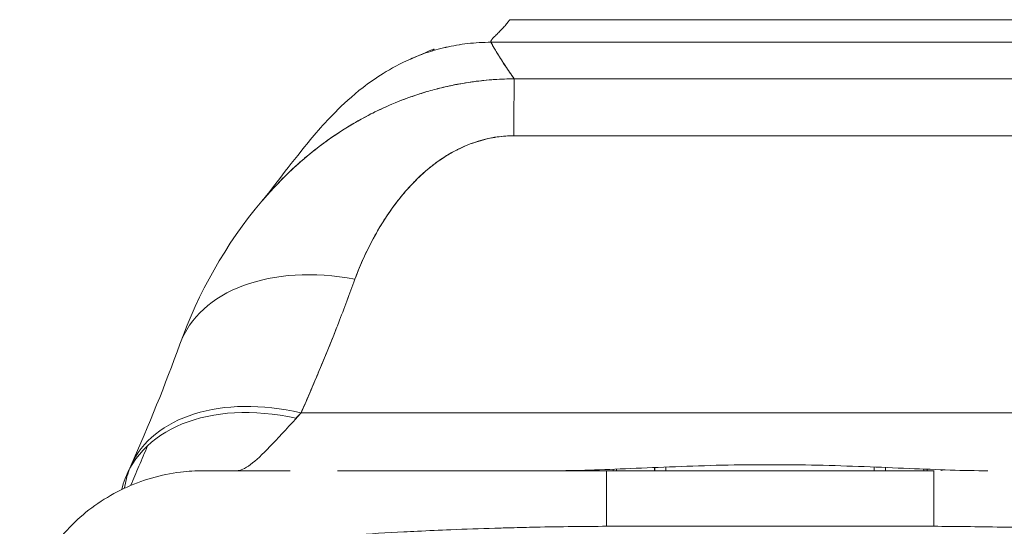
# Model space of a CAD drawing. Header units: inches. Extents: x 10 to 331, y 10 to 212.
# Tile 55 of 145: x 34.338 to 35.38, y 203.315 to 203.851. Entities that reach past the tile are written whole.
import ezdxf

# ---------------------------------------------------------------- set-up
doc = ezdxf.new("R2010")
doc.units = ezdxf.units.IN
doc.header["$LTSCALE"] = 20
doc.header["$MEASUREMENT"] = 0
doc.layers.add('Visible (ANSI)', color=7, linetype='Continuous', lineweight=5)

msp = doc.modelspace()

# ---------------------------------------------------------------- linework, layer by layer
at = {"layer": 'Visible (ANSI)'}
for p, q in [((35.4075, 203.8508), (34.8563, 203.8508)), ((34.8563, 203.8508), (35.4075, 203.8508)), ((35.4272, 203.8269), (34.8366, 203.8269)), ((34.8366, 203.8269), (35.4272, 203.8269)), ((34.7382, 203.6596), (34.7382, 203.6595)), ((35.6283, 203.4348), (34.6355, 203.4348)), ((34.6355, 203.4348), (35.6283, 203.4348)), ((34.9502, 203.3746), (34.9502, 203.3735)), ((35.305, 203.3735), (34.9588, 203.3735)), ((35.305, 203.3735), (34.9588, 203.3735)), ((34.9655, 203.3751), (34.9662, 203.3735)), ((34.9662, 203.3735), (34.9655, 203.3751)), ((35.0097, 203.3769), (35.0097, 203.3735)), ((35.0097, 203.3735), (35.0097, 203.3769)), ((35.0099, 203.3735), (35.0099, 203.377)), ((35.0099, 203.377), (35.0099, 203.3735)), ((35.0217, 203.3735), (35.0217, 203.3774)), ((35.2421, 203.3774), (35.2421, 203.3735)), ((35.2539, 203.377), (35.2539, 203.3735)), ((35.2539, 203.3735), (35.2539, 203.377)), ((35.2541, 203.3735), (35.2541, 203.3769)), ((35.2541, 203.3769), (35.2541, 203.3735)), ((35.2983, 203.3751), (35.2976, 203.3735)), ((35.2976, 203.3735), (35.2983, 203.3751)), ((35.3136, 203.3735), (35.3136, 203.3746)), ((35.305, 203.3147), (34.9588, 203.3147))]:
    msp.add_line(p, q, dxfattribs=at)
msp.add_arc((34.8563, 203.7327), 0.1181, 133.9816, 133.9821, dxfattribs=at)
for centre, major_axis, ratio, start_param, end_param in [((34.8562, 202.7998), (0.0001, 1.051), 0.000021, 5.936175, 5.936176), ((34.8606, 203.5924), (0.0006, 0.1968), 0.002922, 0.103174, 0.811038), ((34.8606, 203.5924), (0.0006, 0.1968), 0.002922, 0.103174, 0.811038), ((34.6925, 203.4406), (-0.1852, 0.0668), 0.666321, 4.948367, 6.283184), ((34.6925, 203.4406), (-0.1852, 0.0668), 0.666321, 4.948367, 6.283183), ((34.6355, 203.2992), (-0.1801, 0.0795), 0.655934, 4.994407, 6.283186), ((34.6355, 203.2992), (-0.1801, 0.0795), 0.655934, 4.994408, 6.283186), ((34.6302, 203.2875), (-0.1785, 0.0831), 0.683666, 5.020603, 6.416285), ((34.5999, 203.639), (-0.0881, -0.2613), 0.478442, 0.813616, 0.849329), ((34.6, 203.639), (-0.0883, -0.2612), 0.477956, 0.813892, 0.8496), ((34.6355, 203.2992), (-0.1801, 0.0795), 0.655934, 0.034374, 0.189396), ((34.6355, 203.2992), (-0.1801, 0.0795), 0.655934, 0.034374, 0.189395), ((34.9588, 203.1767), (0, 0.1968), 0.00001, 6.280811, 7.075087), ((34.9588, 203.1767), (0, 0.1969), 0.000146, 5.489535, 6.282927), ((35.305, 203.1767), (0, 0.1969), 0.000147, 0.000258, 0.79365), ((35.305, 203.1767), (0, 0.1968), 0.00001, 0.003388, 0.795993)]:
    msp.add_ellipse(centre, major_axis=major_axis, ratio=ratio, start_param=start_param, end_param=end_param, dxfattribs=at)
for points, knots in [([(34.8563, 203.8508), (34.8563, 203.8508), (34.856, 203.8503), (34.8554, 203.8495), (34.8548, 203.8487), (34.854, 203.8476), (34.853, 203.8464), (34.852, 203.8451), (34.8508, 203.8438), (34.8496, 203.8424), (34.8483, 203.841), (34.847, 203.8396), (34.8457, 203.8383), (34.8444, 203.837), (34.8432, 203.8358), (34.842, 203.8347), (34.8408, 203.8335), (34.8398, 203.8325), (34.8389, 203.8316), (34.838, 203.8307), (34.8373, 203.8299), (34.8369, 203.8292), (34.8365, 203.8284), (34.8364, 203.8277), (34.8366, 203.8269)], [0, 0, 0, 0, 0.125, 0.125, 0.125, 0.25, 0.25, 0.25, 0.375, 0.375, 0.375, 0.5, 0.5, 0.5, 0.625, 0.625, 0.625, 0.75, 0.75, 0.75, 0.875, 0.875, 0.875, 1, 1, 1, 1]), ([(34.8366, 203.8269), (34.8364, 203.8277), (34.8365, 203.8284), (34.8369, 203.8292), (34.8373, 203.8299), (34.838, 203.8307), (34.8389, 203.8316), (34.8398, 203.8325), (34.8408, 203.8335), (34.842, 203.8347), (34.8432, 203.8358), (34.8444, 203.837), (34.8457, 203.8383), (34.847, 203.8396), (34.8483, 203.841), (34.8496, 203.8424), (34.8508, 203.8438), (34.852, 203.8451), (34.853, 203.8464), (34.854, 203.8476), (34.8548, 203.8487), (34.8554, 203.8495), (34.856, 203.8503), (34.8563, 203.8508), (34.8563, 203.8508)], [0, 0, 0, 0, 0.125, 0.125, 0.125, 0.25, 0.25, 0.25, 0.375, 0.375, 0.375, 0.5, 0.5, 0.5, 0.625, 0.625, 0.625, 0.75, 0.75, 0.75, 0.875, 0.875, 0.875, 1, 1, 1, 1]), ([(34.8366, 203.8269), (34.828, 203.8269), (34.8115, 203.8259), (34.7886, 203.8219), (34.7685, 203.8162), (34.7565, 203.8115), (34.7512, 203.8091)], [0, 0, 0, 0, 0.0666667, 0.1333333, 0.2, 0.2563835, 0.2563835, 0.2563835, 0.2563835]), ([(34.7512, 203.8091), (34.7565, 203.8115), (34.762, 203.8136), (34.7677, 203.8156), (34.7745, 203.8179), (34.7816, 203.8199), (34.7889, 203.8215), (34.7963, 203.8232), (34.8039, 203.8246), (34.8118, 203.8255), (34.8198, 203.8264), (34.828, 203.8269), (34.8366, 203.8269)], [0.7436165, 0.7436165, 0.7436165, 0.7436165, 0.8, 0.8, 0.8, 0.8666667, 0.8666667, 0.8666667, 0.9333333, 0.9333333, 0.9333333, 1, 1, 1, 1]), ([(34.7512, 203.8091), (34.7791, 203.8214), (34.7758, 203.8193), (34.7768, 203.8198), (34.7758, 203.8189), (34.7745, 203.8177)], [0, 0, 0, 0, 1.304737, 1.304737, 2.005209, 2.005209, 2.005209, 2.005209]), ([(34.8366, 203.8269), (34.8368, 203.8264), (34.8373, 203.8253), (34.8382, 203.8236), (34.8392, 203.822), (34.8404, 203.8199), (34.842, 203.8173), (34.8435, 203.8147), (34.8454, 203.8117), (34.8475, 203.8084), (34.8496, 203.8051), (34.852, 203.8014), (34.8545, 203.7977), (34.8566, 203.7946), (34.8588, 203.7914), (34.8612, 203.7882)], [0, 0, 0, 0, 0.207436, 0.207436, 0.207436, 0.414872, 0.414872, 0.414872, 0.622309, 0.622309, 0.622309, 0.829745, 0.829745, 0.829745, 1, 1, 1, 1]), ([(34.8612, 203.7882), (34.8578, 203.7929), (34.8546, 203.7975), (34.8517, 203.8019), (34.8488, 203.8063), (34.8462, 203.8104), (34.8441, 203.8139), (34.8419, 203.8174), (34.8401, 203.8203), (34.8389, 203.8226), (34.8376, 203.8248), (34.8368, 203.8263), (34.8366, 203.8269)], [0, 0, 0, 0, 0.249407, 0.249407, 0.249407, 0.499604, 0.499604, 0.499604, 0.749802, 0.749802, 0.749802, 1, 1, 1, 1]), ([(34.5942, 203.6588), (34.6014, 203.6673), (34.6162, 203.6873), (34.6454, 203.724), (34.6564, 203.7375), (34.6799, 203.7611), (34.6892, 203.7699), (34.7074, 203.784), (34.7145, 203.789), (34.7309, 203.7992), (34.7405, 203.8044), (34.7512, 203.8091)], [0, 0, 0, 0, 0.755651, 0.755651, 1.132235, 1.132235, 1.328898, 1.328898, 1.432194, 1.432194, 1.539214, 1.539214, 1.539214, 1.539214]), ([(34.5942, 203.6589), (34.5978, 203.6631), (34.6014, 203.6671), (34.605, 203.6711), (34.6141, 203.6809), (34.6234, 203.6901), (34.6331, 203.6987), (34.6366, 203.7018), (34.6401, 203.7049), (34.6437, 203.7078), (34.6496, 203.7127), (34.6556, 203.7173), (34.6617, 203.7217), (34.671, 203.7285), (34.6806, 203.7347), (34.6903, 203.7405), (34.6975, 203.7447), (34.7048, 203.7487), (34.7122, 203.7524), (34.7142, 203.7534), (34.7162, 203.7544), (34.7182, 203.7553), (34.7271, 203.7595), (34.7361, 203.7634), (34.7452, 203.7668), (34.7536, 203.7699), (34.7622, 203.7728), (34.7708, 203.7752), (34.7758, 203.7767), (34.7809, 203.778), (34.7859, 203.7792), (34.789, 203.7799), (34.792, 203.7806), (34.7951, 203.7812), (34.8027, 203.7828), (34.8104, 203.7842), (34.8181, 203.7852), (34.8254, 203.7862), (34.8328, 203.787), (34.8401, 203.7874), (34.8472, 203.7879), (34.8542, 203.7882), (34.8612, 203.7882)], [0.3658523, 0.3658523, 0.3658523, 0.3658523, 0.3964464, 0.3964464, 0.3964464, 0.4722816, 0.4722816, 0.4722816, 0.5, 0.5, 0.5, 0.5453322, 0.5453322, 0.5453322, 0.6149297, 0.6149297, 0.6149297, 0.6666667, 0.6666667, 0.6666667, 0.6805788, 0.6805788, 0.6805788, 0.7421126, 0.7421126, 0.7421126, 0.7996722, 0.7996722, 0.7996722, 0.8333333, 0.8333333, 0.8333333, 0.8535882, 0.8535882, 0.8535882, 0.904523, 0.904523, 0.904523, 0.9531866, 0.9531866, 0.9531866, 1, 1, 1, 1]), ([(34.8612, 203.7882), (34.8512, 203.7882), (34.8412, 203.7877), (34.8313, 203.7867), (34.8212, 203.7858), (34.8111, 203.7843), (34.801, 203.7824), (34.796, 203.7815), (34.7911, 203.7804), (34.7862, 203.7793), (34.781, 203.778), (34.7758, 203.7767), (34.7706, 203.7752), (34.7654, 203.7737), (34.7603, 203.7721), (34.7552, 203.7703), (34.7502, 203.7686), (34.7452, 203.7668), (34.7402, 203.7649), (34.7309, 203.7612), (34.7217, 203.7571), (34.7126, 203.7526), (34.7118, 203.7522), (34.7111, 203.7518), (34.7103, 203.7515), (34.7004, 203.7464), (34.6906, 203.7409), (34.681, 203.7348), (34.6714, 203.7288), (34.662, 203.7222), (34.6527, 203.715), (34.6498, 203.7128), (34.6469, 203.7105), (34.6441, 203.7081), (34.6379, 203.703), (34.6318, 203.6977), (34.6258, 203.692), (34.6171, 203.6839), (34.6086, 203.6752), (34.6004, 203.666), (34.5994, 203.6649), (34.5984, 203.6637), (34.5974, 203.6626), (34.5963, 203.6613), (34.5953, 203.6601), (34.5942, 203.6589)], [0, 0, 0, 0, 0.0665991, 0.0665991, 0.0665991, 0.1337495, 0.1337495, 0.1337495, 0.1666667, 0.1666667, 0.1666667, 0.2014737, 0.2014737, 0.2014737, 0.235929, 0.235929, 0.235929, 0.2697581, 0.2697581, 0.2697581, 0.3333333, 0.3333333, 0.3333333, 0.3386445, 0.3386445, 0.3386445, 0.4081294, 0.4081294, 0.4081294, 0.4779605, 0.4779605, 0.4779605, 0.5, 0.5, 0.5, 0.5478044, 0.5478044, 0.5478044, 0.6171578, 0.6171578, 0.6171578, 0.6257679, 0.6257679, 0.6257679, 0.6348765, 0.6348765, 0.6348765, 0.6348765]), ([(35.4026, 203.7882), (35.3767, 203.7881), (35.3508, 203.7881), (35.3247, 203.7881), (35.2991, 203.7881), (35.2734, 203.7881), (35.2474, 203.7881), (35.2398, 203.7881), (35.2321, 203.7882), (35.2245, 203.7882), (35.2066, 203.7882), (35.1885, 203.7882), (35.1704, 203.7882), (35.1448, 203.7882), (35.1191, 203.7882), (35.0934, 203.7882), (35.0758, 203.7882), (35.0582, 203.7882), (35.0408, 203.7882), (35.0326, 203.7882), (35.0245, 203.7881), (35.0164, 203.7881), (34.9904, 203.7881), (34.9647, 203.7881), (34.9391, 203.7881), (34.9131, 203.7881), (34.8871, 203.7881), (34.8612, 203.7882)], [0, 0, 0, 0, 0.146953, 0.146953, 0.146953, 0.291147, 0.291147, 0.291147, 0.333333, 0.333333, 0.333333, 0.431915, 0.431915, 0.431915, 0.570999, 0.570999, 0.570999, 0.666667, 0.666667, 0.666667, 0.711352, 0.711352, 0.711352, 0.854594, 0.854594, 0.854594, 1, 1, 1, 1]), ([(34.8612, 203.7882), (34.9051, 203.788), (34.9492, 203.7881), (34.9933, 203.7881), (35.0395, 203.7881), (35.0857, 203.7882), (35.132, 203.7882), (35.1783, 203.7882), (35.2245, 203.7881), (35.2706, 203.7881), (35.2849, 203.7881), (35.2992, 203.7881), (35.3135, 203.7881), (35.3433, 203.7881), (35.373, 203.7881), (35.4026, 203.7882)], [0, 0, 0, 0, 0.24471, 0.24471, 0.24471, 0.500303, 0.500303, 0.500303, 0.755735, 0.755735, 0.755735, 0.834924, 0.834924, 0.834924, 1, 1, 1, 1]), ([(34.8606, 203.7279), (34.8518, 203.7281), (34.8428, 203.7271), (34.8334, 203.7249), (34.8241, 203.7228), (34.8144, 203.7196), (34.8049, 203.7152), (34.7955, 203.7108), (34.7863, 203.7052), (34.7774, 203.6986), (34.7686, 203.692), (34.7601, 203.6844), (34.7521, 203.6758), (34.7441, 203.6673), (34.7366, 203.6579), (34.7294, 203.6476), (34.7223, 203.6374), (34.7156, 203.6264), (34.7094, 203.6144), (34.7032, 203.6025), (34.6976, 203.5898), (34.6925, 203.5761)], [0, 0, 0, 0, 0.142857, 0.142857, 0.142857, 0.285714, 0.285714, 0.285714, 0.428571, 0.428571, 0.428571, 0.571429, 0.571429, 0.571429, 0.714286, 0.714286, 0.714286, 0.857143, 0.857143, 0.857143, 1, 1, 1, 1]), ([(34.8606, 203.7279), (34.8578, 203.728), (34.855, 203.7279), (34.8522, 203.7277), (34.8491, 203.7275), (34.8461, 203.7271), (34.8431, 203.7267), (34.8398, 203.7262), (34.8365, 203.7256), (34.8333, 203.7249), (34.8298, 203.7241), (34.8263, 203.7232), (34.8229, 203.7221), (34.8192, 203.721), (34.8155, 203.7197), (34.8119, 203.7182), (34.8089, 203.717), (34.806, 203.7157), (34.8031, 203.7143), (34.8021, 203.7139), (34.8012, 203.7134), (34.8003, 203.7129), (34.7961, 203.7108), (34.792, 203.7085), (34.7881, 203.706), (34.7837, 203.7033), (34.7796, 203.7003), (34.7755, 203.6972), (34.7711, 203.6938), (34.7668, 203.6902), (34.7627, 203.6863), (34.7601, 203.6839), (34.7575, 203.6814), (34.755, 203.6789), (34.7532, 203.677), (34.7514, 203.6751), (34.7496, 203.6731), (34.745, 203.668), (34.7406, 203.6627), (34.7364, 203.6573), (34.7318, 203.6512), (34.7274, 203.6449), (34.7233, 203.6385), (34.7188, 203.6314), (34.7146, 203.6242), (34.7107, 203.6169), (34.7068, 203.6097), (34.7033, 203.6023), (34.7, 203.595), (34.6973, 203.5887), (34.6948, 203.5824), (34.6925, 203.5761)], [0, 0, 0, 0, 0.036619, 0.036619, 0.036619, 0.07542, 0.07542, 0.07542, 0.116832, 0.116832, 0.116832, 0.161518, 0.161518, 0.161518, 0.2101, 0.2101, 0.2101, 0.25, 0.25, 0.25, 0.263174, 0.263174, 0.263174, 0.321517, 0.321517, 0.321517, 0.385689, 0.385689, 0.385689, 0.455959, 0.455959, 0.455959, 0.5, 0.5, 0.5, 0.532725, 0.532725, 0.532725, 0.617421, 0.617421, 0.617421, 0.711301, 0.711301, 0.711301, 0.813465, 0.813465, 0.813465, 0.914177, 0.914177, 0.914177, 1, 1, 1, 1]), ([(35.4032, 203.7279), (35.3434, 203.7279), (35.2835, 203.7279), (35.2229, 203.7279), (35.1624, 203.7279), (35.1011, 203.7279), (35.0406, 203.7279), (34.9801, 203.7279), (34.9202, 203.7279), (34.8606, 203.7279)], [0, 0, 0, 0, 0.333333, 0.333333, 0.333333, 0.666667, 0.666667, 0.666667, 1, 1, 1, 1]), ([(34.6925, 203.5761), (34.687, 203.5608), (34.6812, 203.5453), (34.6751, 203.5298), (34.6743, 203.5278), (34.6736, 203.5258), (34.6728, 203.5238), (34.6674, 203.5101), (34.6619, 203.4964), (34.6561, 203.4826), (34.6548, 203.4796), (34.6535, 203.4765), (34.6522, 203.4734), (34.6468, 203.4606), (34.6413, 203.4477), (34.6355, 203.4348)], [0, 0, 0, 0, 0.333333, 0.333333, 0.333333, 0.376093, 0.376093, 0.376093, 0.666667, 0.666667, 0.666667, 0.731304, 0.731304, 0.731304, 1, 1, 1, 1]), ([(34.6925, 203.5761), (34.687, 203.5608), (34.6812, 203.5454), (34.6751, 203.5298), (34.6691, 203.5142), (34.6627, 203.4985), (34.6561, 203.4827), (34.6495, 203.4668), (34.6427, 203.4509), (34.6355, 203.4348)], [0, 0, 0, 0, 0.333333, 0.333333, 0.333333, 0.666667, 0.666667, 0.666667, 1, 1, 1, 1]), ([(34.6302, 203.4289), (34.6198, 203.4174), (34.6106, 203.4074), (34.6026, 203.3991), (34.5946, 203.3908), (34.5878, 203.3843), (34.582, 203.38), (34.5762, 203.3757), (34.5713, 203.3735), (34.5674, 203.3735)], [0, 0, 0, 0, 0.333333, 0.333333, 0.333333, 0.666667, 0.666667, 0.666667, 1, 1, 1, 1]), ([(34.4552, 203.3579), (34.4582, 203.3648), (34.4611, 203.3716), (34.464, 203.3784), (34.4671, 203.3855), (34.4701, 203.3926), (34.473, 203.3997)], [0.1215503, 0.1215503, 0.1215503, 0.1215503, 0.2755, 0.2755, 0.2755, 0.4368998, 0.4368998, 0.4368998, 0.4368998]), ([(34.9014, 203.3735), (34.9267, 203.3735), (34.9541, 203.3746), (34.9844, 203.3759), (35.0146, 203.3771), (35.0478, 203.3786), (35.0812, 203.3794), (35.1146, 203.3801), (35.1483, 203.3801), (35.1818, 203.3794), (35.2153, 203.3786), (35.2485, 203.3772), (35.2789, 203.3759), (35.3092, 203.3747), (35.3368, 203.3735), (35.3624, 203.3735)], [0, 0, 0, 0, 0.2, 0.2, 0.2, 0.4, 0.4, 0.4, 0.6, 0.6, 0.6, 0.8, 0.8, 0.8, 1, 1, 1, 1]), ([(34.3378, 203.2088), (34.3413, 203.2297), (34.3483, 203.2504), (34.3681, 203.2876), (34.381, 203.3047), (34.4113, 203.3336), (34.429, 203.3457), (34.4668, 203.3636), (34.4874, 203.3695), (34.516, 203.373), (34.5241, 203.3735), (34.532, 203.3735)], [0, 0, 0, 0, 0.1620879, 0.1620879, 0.3213067, 0.3213067, 0.4806285, 0.4806285, 0.6399465, 0.6399465, 0.7007573, 0.7007573, 0.7007573, 0.7007573]), ([(34.532, 203.3735), (34.532, 203.3735), (34.532, 203.3735), (34.5321, 203.3735), (34.5322, 203.3735), (34.5326, 203.3735), (34.5333, 203.3735), (34.534, 203.3735), (34.535, 203.3735), (34.5364, 203.3735), (34.5379, 203.3735), (34.5399, 203.3735), (34.5422, 203.3735), (34.544, 203.3735), (34.546, 203.3735), (34.5482, 203.3735), (34.5493, 203.3735), (34.5504, 203.3735), (34.5517, 203.3735), (34.5557, 203.3735), (34.5605, 203.3735), (34.5659, 203.3735), (34.572, 203.3735), (34.5789, 203.3735), (34.5866, 203.3735), (34.5952, 203.3735), (34.6048, 203.3735), (34.6156, 203.3735), (34.6184, 203.3735), (34.6212, 203.3735), (34.6241, 203.3735), (34.6241, 203.3735), (34.6241, 203.3735), (34.6241, 203.3735)], [0.0592114, 0.0592114, 0.0592114, 0.0592114, 0.0726129, 0.0726129, 0.0726129, 0.1144497, 0.1144497, 0.1144497, 0.1606602, 0.1606602, 0.1606602, 0.2119001, 0.2119001, 0.2119001, 0.25, 0.25, 0.25, 0.2689092, 0.2689092, 0.2689092, 0.3323089, 0.3323089, 0.3323089, 0.4025896, 0.4025896, 0.4025896, 0.4800993, 0.4800993, 0.4800993, 0.5, 0.5, 0.5, 0.5000002, 0.5000002, 0.5000002, 0.5000002]), ([(34.5323, 203.3735), (34.533, 203.3735), (34.5341, 203.3735), (34.5377, 203.3735), (34.5431, 203.3735), (34.5526, 203.3735), (34.5651, 203.3735), (34.5775, 203.3735), (34.5929, 203.3735), (34.6103, 203.3735), (34.6148, 203.3735), (34.6194, 203.3735), (34.6241, 203.3735)], [0.041358, 0.041358, 0.041358, 0.041358, 0.125, 0.125, 0.125, 0.25, 0.25, 0.25, 0.375, 0.375, 0.375, 0.4068085, 0.4068085, 0.4068085, 0.4068085]), ([(34.6835, 203.3735), (34.7002, 203.3735), (34.7176, 203.3735), (34.7355, 203.3735), (34.7589, 203.3735), (34.7832, 203.3735), (34.808, 203.3735), (34.8327, 203.3735), (34.858, 203.3735), (34.8832, 203.3735), (34.9084, 203.3735), (34.9335, 203.3735), (34.9588, 203.3735)], [0.5292078, 0.5292078, 0.5292078, 0.5292078, 0.625, 0.625, 0.625, 0.75, 0.75, 0.75, 0.875, 0.875, 0.875, 1, 1, 1, 1]), ([(34.6835, 203.3735), (34.6861, 203.3735), (34.6888, 203.3735), (34.6914, 203.3735), (34.7039, 203.3735), (34.7171, 203.3735), (34.7309, 203.3735), (34.7424, 203.3735), (34.7542, 203.3735), (34.7665, 203.3735), (34.7676, 203.3735), (34.7687, 203.3735), (34.7699, 203.3735), (34.7819, 203.3735), (34.7944, 203.3735), (34.8072, 203.3735), (34.8187, 203.3735), (34.8304, 203.3735), (34.8424, 203.3735), (34.8532, 203.3735), (34.8642, 203.3735), (34.8753, 203.3735), (34.8854, 203.3735), (34.8955, 203.3735), (34.9057, 203.3735), (34.9149, 203.3735), (34.9242, 203.3735), (34.9335, 203.3735), (34.9419, 203.3735), (34.9503, 203.3735), (34.9588, 203.3735)], [0.6183551, 0.6183551, 0.6183551, 0.6183551, 0.6321971, 0.6321971, 0.6321971, 0.6967567, 0.6967567, 0.6967567, 0.75, 0.75, 0.75, 0.7548437, 0.7548437, 0.7548437, 0.8069275, 0.8069275, 0.8069275, 0.8537124, 0.8537124, 0.8537124, 0.8960309, 0.8960309, 0.8960309, 0.9341897, 0.9341897, 0.9341897, 0.9687962, 0.9687962, 0.9687962, 1, 1, 1, 1]), ([(34.9692, 203.3735), (34.9692, 203.3737), (34.9692, 203.3739), (34.9693, 203.3742), (34.9693, 203.3745), (34.9694, 203.3749), (34.9695, 203.3753)], [0.5649939, 0.5649939, 0.5649939, 0.5649939, 0.59919655, 0.59919655, 0.59919655, 0.65419097, 0.65419097, 0.65419097, 0.65419097]), ([(35.2943, 203.3753), (35.2944, 203.3749), (35.2944, 203.3745), (35.2945, 203.3742), (35.2945, 203.374), (35.2946, 203.3737), (35.2946, 203.3735)], [0.34416787, 0.34416787, 0.34416787, 0.34416787, 0.39836101, 0.39836101, 0.39836101, 0.43327818, 0.43327818, 0.43327818, 0.43327818]), ([(34.9588, 203.3147), (34.947, 203.3147), (34.935, 203.3146), (34.9231, 203.3144), (34.9099, 203.3143), (34.8968, 203.3141), (34.8836, 203.3138), (34.8751, 203.3136), (34.8665, 203.3134), (34.858, 203.3132), (34.8522, 203.3131), (34.8464, 203.3129), (34.8406, 203.3127), (34.825, 203.3123), (34.8095, 203.3117), (34.794, 203.3111), (34.7822, 203.3106), (34.7703, 203.3101), (34.7586, 203.3095), (34.7538, 203.3093), (34.749, 203.3091), (34.7442, 203.3088), (34.7263, 203.3079), (34.7087, 203.3068), (34.6913, 203.3056), (34.6817, 203.305), (34.6722, 203.3043), (34.6628, 203.3036), (34.6538, 203.3029), (34.6448, 203.3021), (34.636, 203.3014), (34.6166, 203.2997), (34.5977, 203.2978), (34.5795, 203.2957), (34.5773, 203.2955), (34.5752, 203.2952), (34.5731, 203.295), (34.5557, 203.2929), (34.539, 203.2907), (34.523, 203.2883), (34.5126, 203.2867), (34.5025, 203.2851), (34.4928, 203.2833), (34.4848, 203.2819), (34.4771, 203.2804), (34.4696, 203.2789), (34.4542, 203.2757), (34.4398, 203.2722), (34.4266, 203.2685), (34.4262, 203.2684), (34.4258, 203.2682), (34.4254, 203.2681), (34.4144, 203.265), (34.4044, 203.2616), (34.3952, 203.258), (34.3877, 203.2551), (34.3808, 203.252), (34.3747, 203.2487), (34.3741, 203.2484), (34.3735, 203.2481), (34.3729, 203.2478), (34.3672, 203.2447), (34.3621, 203.2414), (34.3576, 203.238), (34.3537, 203.235), (34.3504, 203.2319), (34.3476, 203.2286), (34.3465, 203.2274), (34.3455, 203.226), (34.3445, 203.2247), (34.3434, 203.2231), (34.3423, 203.2214), (34.3415, 203.2197), (34.34, 203.2169), (34.339, 203.2141), (34.3383, 203.2112), (34.3381, 203.2104), (34.338, 203.2096), (34.3378, 203.2088)], [0, 0, 0, 0, 0.0395519, 0.0395519, 0.0395519, 0.0829776, 0.0829776, 0.0829776, 0.1111111, 0.1111111, 0.1111111, 0.130351, 0.130351, 0.130351, 0.1822686, 0.1822686, 0.1822686, 0.2222222, 0.2222222, 0.2222222, 0.2386312, 0.2386312, 0.2386312, 0.2996771, 0.2996771, 0.2996771, 0.3333333, 0.3333333, 0.3333333, 0.3655628, 0.3655628, 0.3655628, 0.4361491, 0.4361491, 0.4361491, 0.4444444, 0.4444444, 0.4444444, 0.5119023, 0.5119023, 0.5119023, 0.5555556, 0.5555556, 0.5555556, 0.5911944, 0.5911944, 0.5911944, 0.6643626, 0.6643626, 0.6643626, 0.6666667, 0.6666667, 0.6666667, 0.7276645, 0.7276645, 0.7276645, 0.7777778, 0.7777778, 0.7777778, 0.7825579, 0.7825579, 0.7825579, 0.8302948, 0.8302948, 0.8302948, 0.872238, 0.872238, 0.872238, 0.8888889, 0.8888889, 0.8888889, 0.9095682, 0.9095682, 0.9095682, 0.942962, 0.942962, 0.942962, 0.9519884, 0.9519884, 0.9519884, 0.9519884]), ([(35.926, 203.2088), (35.9259, 203.2094), (35.9258, 203.2099), (35.9257, 203.2104), (35.9251, 203.2132), (35.9242, 203.2159), (35.9229, 203.2185), (35.9219, 203.2206), (35.9207, 203.2227), (35.9193, 203.2247), (35.9187, 203.2255), (35.9182, 203.2262), (35.9176, 203.227), (35.9152, 203.23), (35.9123, 203.2329), (35.909, 203.2357), (35.9053, 203.2389), (35.9011, 203.2419), (35.8963, 203.2447), (35.894, 203.2461), (35.8916, 203.2474), (35.8891, 203.2487), (35.8857, 203.2506), (35.882, 203.2524), (35.878, 203.2541), (35.8704, 203.2575), (35.8619, 203.2607), (35.8528, 203.2637), (35.8482, 203.2652), (35.8434, 203.2667), (35.8384, 203.2681), (35.832, 203.27), (35.8254, 203.2717), (35.8185, 203.2734), (35.8044, 203.2769), (35.7893, 203.28), (35.7733, 203.2829), (35.7725, 203.2831), (35.7718, 203.2832), (35.771, 203.2833), (35.755, 203.2862), (35.7381, 203.2888), (35.7205, 203.2912), (35.7108, 203.2925), (35.7009, 203.2938), (35.6907, 203.295), (35.6825, 203.2959), (35.6741, 203.2969), (35.6656, 203.2977), (35.648, 203.2996), (35.6298, 203.3013), (35.6113, 203.3028), (35.6079, 203.303), (35.6045, 203.3033), (35.601, 203.3036), (35.5872, 203.3046), (35.5731, 203.3056), (35.5589, 203.3065), (35.5425, 203.3076), (35.5258, 203.3085), (35.509, 203.3094), (35.5077, 203.3094), (35.5064, 203.3095), (35.5052, 203.3096), (35.4908, 203.3102), (35.4763, 203.3109), (35.4617, 203.3114), (35.4471, 203.312), (35.4324, 203.3125), (35.4176, 203.3129), (35.4136, 203.313), (35.4097, 203.3131), (35.4058, 203.3132), (35.3961, 203.3135), (35.3865, 203.3137), (35.3768, 203.3139), (35.3642, 203.3141), (35.3517, 203.3143), (35.3392, 203.3144), (35.3277, 203.3146), (35.3163, 203.3147), (35.305, 203.3147)], [0.0479989, 0.0479989, 0.0479989, 0.0479989, 0.0540743, 0.0540743, 0.0540743, 0.0856527, 0.0856527, 0.0856527, 0.1111111, 0.1111111, 0.1111111, 0.1205644, 0.1205644, 0.1205644, 0.1591176, 0.1591176, 0.1591176, 0.202025, 0.202025, 0.202025, 0.2222222, 0.2222222, 0.2222222, 0.25045, 0.25045, 0.25045, 0.305586, 0.305586, 0.305586, 0.3333333, 0.3333333, 0.3333333, 0.3688988, 0.3688988, 0.3688988, 0.4411046, 0.4411046, 0.4411046, 0.4444444, 0.4444444, 0.4444444, 0.5160884, 0.5160884, 0.5160884, 0.5555556, 0.5555556, 0.5555556, 0.5876754, 0.5876754, 0.5876754, 0.6544159, 0.6544159, 0.6544159, 0.6666667, 0.6666667, 0.6666667, 0.7161429, 0.7161429, 0.7161429, 0.7734695, 0.7734695, 0.7734695, 0.7777778, 0.7777778, 0.7777778, 0.8266877, 0.8266877, 0.8266877, 0.8758248, 0.8758248, 0.8758248, 0.8888889, 0.8888889, 0.8888889, 0.9207769, 0.9207769, 0.9207769, 0.9621735, 0.9621735, 0.9621735, 1, 1, 1, 1])]:
    msp.add_open_spline(points, degree=3, knots=knots, dxfattribs=at)
for points in [[(34.5073, 203.5074), (34.5268, 203.5614), (34.5552, 203.6128), (34.5942, 203.6589)], [(34.4555, 203.3788), (34.4745, 203.4219), (34.4918, 203.4644), (34.5073, 203.5074)], [(34.4763, 203.4077), (34.4763, 203.4077), (34.4763, 203.4077), (34.4763, 203.4077)], [(34.4517, 203.3706), (34.453, 203.3732), (34.4542, 203.3759), (34.4555, 203.3788)], [(34.532, 203.3735), (34.5321, 203.3735), (34.5322, 203.3735), (34.5323, 203.3735)], [(34.6742, 203.3735), (34.6773, 203.3735), (34.6804, 203.3735), (34.6835, 203.3735)], [(34.7382, 203.3735), (34.7382, 203.3735), (34.7382, 203.3735), (34.7382, 203.3735)], [(34.9692, 203.3735), (34.9693, 203.3741), (34.9694, 203.3747), (34.9695, 203.3753)], [(35.2943, 203.3753), (35.2944, 203.3747), (35.2945, 203.3741), (35.2946, 203.3735)]]:
    msp.add_open_spline(points, degree=3, dxfattribs=at)

doc.saveas('drawing.dxf')
